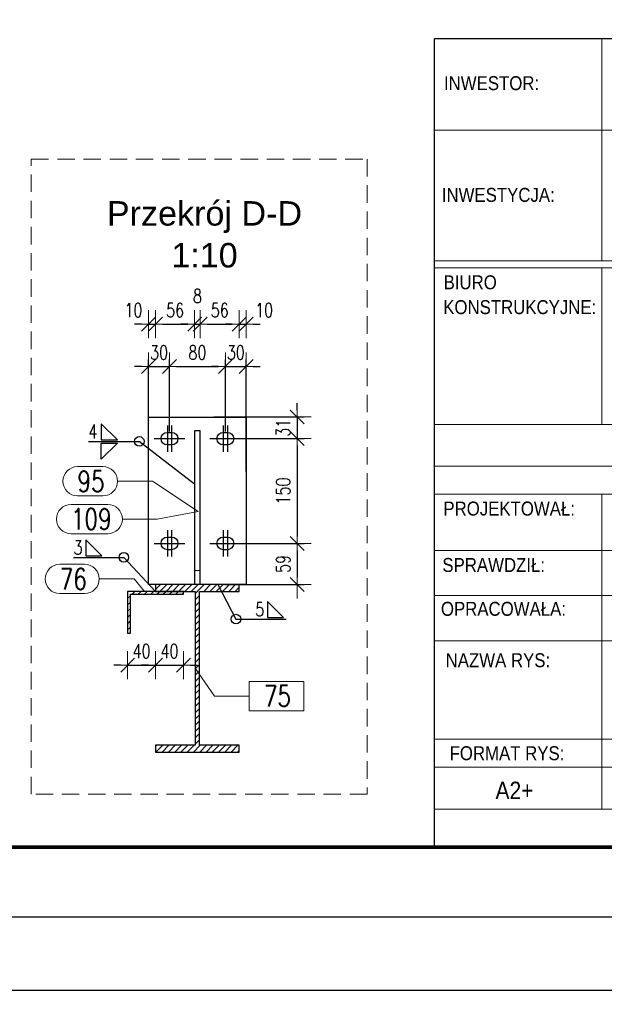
# Model space of a CAD drawing. Header units: millimetres. Extents: x 3536 to 4290, y 11030 to 11491.
# Tile 92 of 102: x 4109 to 4192, y 11030 to 11171. Entities that reach past the tile are written whole.
import ezdxf
from ezdxf.enums import TextEntityAlignment as Align

# ---------------------------------------------------------------- set-up
doc = ezdxf.new("R2010")
doc.units = ezdxf.units.MM
doc.header["$LTSCALE"] = 10
doc.linetypes.add('HIDDEN', pattern=[0.375, 0.25, -0.125])
doc.linetypes.add('MITTE', pattern=[2, 1.25, -0.25, 0.25, -0.25])
doc.layers.get('Defpoints').update_dxf_attribs({"color": 1})
doc.layers.add('_FORMATKA', color=8, linetype='Continuous', plot=False)
for name, color, linetype, lineweight in [('_RAMKA', 7, 'Continuous', 35), ('PS_DIM', 4, 'Continuous', 13), ('PS_Hatch', 3, 'Continuous', 9), ('PS_Hidden', 2, 'HIDDEN', 9), ('PS_Pos', 1, 'Continuous', 15), ('PS_SOLID', 7, 'Continuous', 30), ('PS_TEXT', 3, 'Continuous', 18)]:
    doc.layers.add(name, color=color, linetype=linetype, lineweight=lineweight)
for name, color, linetype in [('_tabelka', 7, 'Continuous'), ('PS_MID', 5, 'MITTE'), ('PS_WELD', 1, 'Continuous')]:
    doc.layers.add(name, color=color, linetype=linetype)
doc.styles.add('ARIAL', font='arial.ttf')
doc.styles.add('gil', font='txt', dxfattribs={"width": 0.9})
doc.styles.add('simplex', font='simplex.shx', dxfattribs={"width": 0.75})
doc.dimstyles.new('1_10_PRZ', dxfattribs={"dimtxt": 2, "dimasz": 1, "dimexe": 2, "dimexo": 5, "dimgap": 1, "dimtad": 1, "dimdec": 0, "dimlfac": 10, "dimtxsty": 'simplex', "dimblk": 'dimznak', "dimcen": 2, "dimse1": 1, "dimse2": 1, "dimclrt": 3, "dimadec": 1, "dimazin": 0, "dimtfac": 1, "dimtdec": 0, "dimtix": 1, "dimtmove": 2, "dimatfit": 3, "dimldrblk": 'dim-grot', "dimfxl": 1, "dimarcsym": 0})
doc.dimstyles.new('1_10_SC', dxfattribs={"dimtxt": 2, "dimasz": 1, "dimexe": 1, "dimexo": 1, "dimgap": 1, "dimtad": 1, "dimdec": 0, "dimlfac": 10, "dimtxsty": 'simplex', "dimblk": 'dimznak', "dimcen": 2, "dimclrd": 256, "dimclre": 256, "dimclrt": 3, "dimadec": 1, "dimazin": 0, "dimtfac": 1, "dimtdec": 0, "dimtix": 1, "dimtmove": 2, "dimatfit": 3, "dimldrblk": 'dim-grot', "dimfxl": 1, "dimarcsym": 0})
pattern_1 = [(45, (0, -24.6813), (-0.449012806, 0.449012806), [])]

# ---------------------------------------------------------------- blocks, each defined once
blk = doc.blocks.new('dimznak')
at = {"color": 0}
for points in [[(0, 2), (0, -2)], [(-2, 0), (2, 0)]]:
    blk.add_lwpolyline(points, dxfattribs=at)
at = {"color": 2}
blk.add_lwpolyline([(1, 1), (-1, -1)], dxfattribs=at)
blk = doc.blocks.new('*D9')
at = {"layer": 'Defpoints', "color": 0, "transparency": 16777216}
for p in [(3537.94, 11042.15), (4287.94, 11042.15), (4287.94, 11031.64)]:
    blk.add_point(p, dxfattribs=at)
at = {"layer": 'PS_DIM', "color": 0, "lineweight": -2, "transparency": 16777216}
blk.add_line((3538.94, 11031.64), (4286.94, 11031.64), dxfattribs=at)
at = {"layer": 'PS_DIM', "color": 0, "lineweight": -2, "transparency": 16777216, "rotation": 180}
blk.add_blockref('dimznak', (3537.94, 11031.64), dxfattribs=at)
at = {"layer": 'PS_DIM', "color": 0, "lineweight": -2, "transparency": 16777216}
blk.add_blockref('dimznak', (4287.94, 11031.64), dxfattribs=at)
at = {"layer": 'PS_DIM', "color": 3, "transparency": 16777216, "insert": (3912.94, 11033.64), "char_height": 2, "attachment_point": 5, "style": 'simplex'}
blk.add_mtext('7500', dxfattribs=at)
blk = doc.blocks.new('dim-grot')
blk.add_hatch(color=256).paths.add_polyline_path([(0, 0), (-2, 0.5), (-2, -0.5)])
blk.add_lwpolyline([(0, 0), (-2, 0.5), (-2, -0.5), (0, 0)])
blk = doc.blocks.new('tabela_rys')
at = {"layer": '_tabelka', "color": 251, "lineweight": 15}
for p, q in [((45.62, 123.55), (45.62, 91.73)), ((21.62, 110.45), (131.62, 110.45)), ((21.62, 91.73), (131.62, 91.73)), ((21.62, 91.73), (131.62, 91.73)), ((21.62, 91.73), (131.62, 91.73)), ((131.62, 90.73), (21.62, 90.73)), ((45.62, 68.32), (45.62, 90.73)), ((21.62, 68.32), (131.48, 68.32)), ((131.62, 62.32), (21.62, 62.32)), ((21.62, 58.32), (131.62, 58.32)), ((21.62, 58.32), (131.62, 58.32)), ((45.62, 58.32), (45.62, 37.33)), ((21.62, 50.24), (131.62, 50.24)), ((21.62, 43.79), (131.62, 43.79)), ((21.62, 37.33), (131.62, 37.33)), ((21.62, 37.33), (131.62, 37.33)), ((21.62, 37.33), (131.62, 37.33)), ((21.62, 37.33), (131.62, 37.33)), ((21.62, 37.33), (131.62, 37.33)), ((21.62, 37.33), (131.62, 37.33)), ((21.62, 37.33), (131.62, 37.33)), ((21.62, 37.33), (131.62, 37.33)), ((45.62, 37.33), (45.62, 23.22)), ((21.62, 23.22), (131.62, 23.22)), ((131.62, 23.22), (21.62, 23.22)), ((45.62, 23.22), (45.62, 13.22)), ((21.62, 19.22), (131.62, 19.22)), ((21.62, 13.22), (131.62, 13.22))]:
    blk.add_line(p, q, dxfattribs=at)
at = {"layer": '_tabelka', "color": 251, "lineweight": 30}
blk.add_lwpolyline([(131.62, 123.55), (21.62, 123.55), (21.62, 7.77), (131.62, 7.77)], close=True, dxfattribs=at)
at = {"layer": '_tabelka', "color": 12, "style": 'gil', "width": 0.9}
for s, p in [('INWESTOR:', (29.83, 117.19)), ('INWESTYCJA:', (30.79, 101.19)), ('BIURO', (26.77, 88.67)), ('KONSTRUKCYJNE:', (33.87, 85.11)), ('PROJEKTOWAŁ: ', (32.69, 56.26)), ('SPRAWDZIŁ: ', (30.47, 48.18)), ('OPRACOWAŁA: ', (31.87, 41.9)), ('NAZWA RYS:', (30.74, 34.54))]:
    blk.add_text(s, height=2, dxfattribs=at).set_placement(p, align=Align.MIDDLE)
at = {"layer": '_tabelka', "color": 251, "style": 'gil', "width": 0.9}
blk.add_text('FORMAT RYS:', height=2, dxfattribs=at).set_placement((32.04, 21.22), align=Align.MIDDLE)
at = {"layer": '_tabelka', "color": 7, "style": 'gil', "width": 0.9}
for p in [(47.79, 34.83), (47.79, 30.29), (47.79, 26.06)]:
    blk.add_attdef('NAZWA_RYS:', text='', height=2.5, dxfattribs=at).set_placement(p, align=Align.MIDDLE_LEFT)
blk.add_attdef('FORMAT', text='', height=2.5, dxfattribs=at).set_placement((33.12, 15.91), align=Align.MIDDLE)
at = {"layer": '_tabelka', "color": 7, "style": 'gil', "width": 0.9, "flags": 8}
for tag, p in [('DATA', (61.11, 15.91)), ('SKALA', (87.85, 15.91)), ('NR_RYSUNKU', (117.18, 15.91))]:
    blk.add_attdef(tag, text='', height=2.5, dxfattribs=at).set_placement(p, align=Align.MIDDLE)
blk = doc.blocks.new('*X238', base_point=(3806.53, 11144.87, -14.5))
at = {"layer": 'PS_SOLID', "color": 7, "linetype": 'Continuous'}
for p, q in [((3876.73, 11156.87, -20.5), (3876.73, 11155.89, -20.5)), ((3876.73, 11156.87, -8.5), (3876.73, 11156.87, -20.5)), ((3876.73, 11155.89, -8.5), (3876.73, 11156.87, -8.5)), ((3876.73, 11155.89, -14.81), (3876.73, 11133.85, -14.81)), ((3876.73, 11155.89, -20.5), (3876.73, 11155.89, -14.81)), ((3876.73, 11155.89, -14.19), (3876.73, 11155.89, -8.5)), ((3876.73, 11133.85, -14.19), (3876.73, 11155.89, -14.19)), ((3876.73, 11133.85, -20.5), (3876.73, 11132.87, -20.5)), ((3876.73, 11133.85, -14.81), (3876.73, 11133.85, -20.5)), ((3876.73, 11133.85, -8.5), (3876.73, 11133.85, -14.19)), ((3876.73, 11132.87, -8.5), (3876.73, 11133.85, -8.5)), ((3876.73, 11132.87, -20.5), (3876.73, 11132.87, -8.5))]:
    blk.add_line(p, q, dxfattribs=at)
blk = doc.blocks.new('*X239', base_point=(3812.65, 11152.89, -20.5))
at = {"layer": 'PS_SOLID', "color": 7, "linetype": 'Continuous'}
for p, q in [((3876.73, 11155.89, -24.5), (3876.73, 11149.89, -24.5)), ((3876.73, 11155.89, -16.5), (3876.73, 11155.89, -24.5)), ((3876.73, 11155.49, -16.5), (3876.73, 11155.89, -16.5)), ((3876.73, 11155.49, -24.1), (3876.73, 11155.49, -16.5)), ((3876.73, 11149.89, -24.1), (3876.73, 11155.49, -24.1)), ((3876.73, 11149.89, -24.5), (3876.73, 11149.89, -24.1))]:
    blk.add_line(p, q, dxfattribs=at)
blk = doc.blocks.new('*X240', base_point=(3893.4, 11156.87, -14.5))
at = {"layer": 'PS_SOLID', "color": 7, "linetype": 'Continuous'}
for p, q in [((3876.73, 11180.87, -7.5), (3876.73, 11156.87, -7.5)), ((3876.73, 11180.87, -21.5), (3876.73, 11180.87, -7.5)), ((3876.73, 11156.87, -21.5), (3876.73, 11180.87, -21.5)), ((3876.73, 11178.67, -10.8), (3876.73, 11178.67, -10.2)), ((3876.73, 11178.67, -18.8), (3876.73, 11178.67, -18.2)), ((3876.73, 11176.87, -10.2), (3876.73, 11176.87, -10.8)), ((3876.73, 11176.87, -18.2), (3876.73, 11176.87, -18.8)), ((3876.73, 11163.67, -18.8), (3876.73, 11163.67, -18.2)), ((3876.73, 11163.67, -10.8), (3876.73, 11163.67, -10.2)), ((3876.73, 11161.87, -18.2), (3876.73, 11161.87, -18.8)), ((3876.73, 11161.87, -10.2), (3876.73, 11161.87, -10.8)), ((3876.73, 11156.87, -7.5), (3876.73, 11156.87, -8.5)), ((3876.73, 11156.87, -20.5), (3876.73, 11156.87, -21.5))]:
    blk.add_line(p, q, dxfattribs=at)
at = {"layer": 'PS_SOLID', "color": 7, "linetype": 'Continuous', "extrusion": (1, 0, 0)}
for centre, start, end in [((11177.77, -10.8, 3876.73), 180, 0), ((11177.77, -10.2, 3876.73), 0, 180), ((11177.77, -18.8, 3876.73), 180, 0), ((11177.77, -18.2, 3876.73), 0, 180), ((11162.77, -18.8, 3876.73), 180, 0), ((11162.77, -18.2, 3876.73), 0, 180), ((11162.77, -10.8, 3876.73), 180, 0), ((11162.77, -10.2, 3876.73), 0, 180)]:
    blk.add_arc(centre, 0.9, start, end, dxfattribs=at)
blk = doc.blocks.new('*D241')
at = {"layer": 'Defpoints', "color": 0, "transparency": 16777216}
for p in [(4124, 11088.78), (4128, 11088.78), (4128, 11078.2)]:
    blk.add_point(p, dxfattribs=at)
at = {"layer": 'PS_DIM', "color": 0, "lineweight": -2, "transparency": 16777216}
for p, q in [((4123, 11078.2), (4122, 11078.2)), ((4124, 11078.2), (4128, 11078.2)), ((4129, 11078.2), (4130, 11078.2))]:
    blk.add_line(p, q, dxfattribs=at)
blk.add_blockref('dimznak', (4124, 11078.2), dxfattribs=at)
at = {"layer": 'PS_DIM', "color": 0, "lineweight": -2, "transparency": 16777216, "rotation": 180}
blk.add_blockref('dimznak', (4128, 11078.2), dxfattribs=at)
at = {"layer": 'PS_DIM', "color": 3, "transparency": 16777216, "insert": (4126, 11080.2), "char_height": 2, "attachment_point": 5, "style": 'simplex'}
blk.add_mtext('40', dxfattribs=at)
blk = doc.blocks.new('*D242')
at = {"layer": 'Defpoints', "color": 0, "transparency": 16777216}
for p in [(4128, 11088.78), (4132, 11088.38), (4132, 11078.2)]:
    blk.add_point(p, dxfattribs=at)
at = {"layer": 'PS_DIM', "color": 0, "lineweight": -2, "transparency": 16777216}
for p, q in [((4127, 11078.2), (4126, 11078.2)), ((4128, 11078.2), (4132, 11078.2)), ((4133, 11078.2), (4134, 11078.2))]:
    blk.add_line(p, q, dxfattribs=at)
blk.add_blockref('dimznak', (4128, 11078.2), dxfattribs=at)
at = {"layer": 'PS_DIM', "color": 0, "lineweight": -2, "transparency": 16777216, "rotation": 180}
blk.add_blockref('dimznak', (4132, 11078.2), dxfattribs=at)
at = {"layer": 'PS_DIM', "color": 3, "transparency": 16777216, "insert": (4130, 11080.2), "char_height": 2, "attachment_point": 5, "style": 'simplex'}
blk.add_mtext('40', dxfattribs=at)
blk = doc.blocks.new('*D243')
at = {"layer": 'Defpoints', "color": 0, "transparency": 16777216}
for p in [(4130, 11120.99), (4130, 11110.66), (4127, 11107.31)]:
    blk.add_point(p, dxfattribs=at)
at = {"layer": 'PS_DIM', "lineweight": -2, "transparency": 16777216}
for p, q in [((4127, 11108.31), (4127, 11121.99)), ((4130, 11111.66), (4130, 11121.99)), ((4126, 11120.99), (4125, 11120.99)), ((4127, 11120.99), (4130, 11120.99)), ((4131, 11120.99), (4132, 11120.99))]:
    blk.add_line(p, q, dxfattribs=at)
blk.add_blockref('dimznak', (4127, 11120.99), dxfattribs=at)
at = {"layer": 'PS_DIM', "lineweight": -2, "transparency": 16777216, "rotation": 180}
blk.add_blockref('dimznak', (4130, 11120.99), dxfattribs=at)
at = {"layer": 'PS_DIM', "color": 3, "transparency": 16777216, "insert": (4128.5, 11122.99), "char_height": 2, "attachment_point": 5, "style": 'simplex'}
blk.add_mtext('30', dxfattribs=at)
blk = doc.blocks.new('*D244')
at = {"layer": 'Defpoints', "color": 0, "transparency": 16777216}
for p in [(4138, 11120.99), (4130, 11110.66), (4138, 11110.66)]:
    blk.add_point(p, dxfattribs=at)
at = {"layer": 'PS_DIM', "lineweight": -2, "transparency": 16777216}
for p, q in [((4130, 11111.66), (4130, 11121.99)), ((4138, 11111.66), (4138, 11121.99)), ((4131, 11120.99), (4137, 11120.99))]:
    blk.add_line(p, q, dxfattribs=at)
at = {"layer": 'PS_DIM', "lineweight": -2, "transparency": 16777216, "rotation": 180}
blk.add_blockref('dimznak', (4130, 11120.99), dxfattribs=at)
at = {"layer": 'PS_DIM', "lineweight": -2, "transparency": 16777216}
blk.add_blockref('dimznak', (4138, 11120.99), dxfattribs=at)
at = {"layer": 'PS_DIM', "color": 3, "transparency": 16777216, "insert": (4134, 11122.99), "char_height": 2, "attachment_point": 5, "style": 'simplex'}
blk.add_mtext('80', dxfattribs=at)
blk = doc.blocks.new('*D245')
at = {"layer": 'Defpoints', "color": 0, "transparency": 16777216}
for p in [(4141, 11120.99), (4138, 11110.66), (4141, 11104.93)]:
    blk.add_point(p, dxfattribs=at)
at = {"layer": 'PS_DIM', "lineweight": -2, "transparency": 16777216}
for p, q in [((4138, 11111.66), (4138, 11121.99)), ((4141, 11105.93), (4141, 11121.99)), ((4137, 11120.99), (4136, 11120.99)), ((4138, 11120.99), (4141, 11120.99)), ((4142, 11120.99), (4143, 11120.99))]:
    blk.add_line(p, q, dxfattribs=at)
blk.add_blockref('dimznak', (4138, 11120.99), dxfattribs=at)
at = {"layer": 'PS_DIM', "lineweight": -2, "transparency": 16777216, "rotation": 180}
blk.add_blockref('dimznak', (4141, 11120.99), dxfattribs=at)
at = {"layer": 'PS_DIM', "color": 3, "transparency": 16777216, "insert": (4139.5, 11122.99), "char_height": 2, "attachment_point": 5, "style": 'simplex'}
blk.add_mtext('30', dxfattribs=at)
blk = doc.blocks.new('*D246')
at = {"layer": 'Defpoints', "color": 0, "transparency": 16777216}
for p in [(4128, 11127.05), (4127, 11089.76), (4128, 11089.76)]:
    blk.add_point(p, dxfattribs=at)
at = {"layer": 'PS_DIM', "color": 0, "lineweight": -2, "transparency": 16777216}
for p, q in [((4126, 11127.05), (4125, 11127.05)), ((4127, 11127.05), (4128, 11127.05)), ((4129, 11127.05), (4130, 11127.05))]:
    blk.add_line(p, q, dxfattribs=at)
blk.add_blockref('dimznak', (4127, 11127.05), dxfattribs=at)
at = {"layer": 'PS_DIM', "color": 0, "lineweight": -2, "transparency": 16777216, "rotation": 180}
blk.add_blockref('dimznak', (4128, 11127.05), dxfattribs=at)
at = {"layer": 'PS_DIM', "color": 3, "transparency": 16777216, "insert": (4124.83, 11129.05), "char_height": 2, "attachment_point": 5, "style": 'simplex'}
blk.add_mtext('10', dxfattribs=at)
blk = doc.blocks.new('*D247')
at = {"layer": 'Defpoints', "color": 0, "transparency": 16777216}
for p in [(4133.6, 11127.05), (4133.6, 11104.13), (4128, 11089.76)]:
    blk.add_point(p, dxfattribs=at)
at = {"layer": 'PS_DIM', "color": 0, "lineweight": -2, "transparency": 16777216}
blk.add_line((4129, 11127.05), (4132.6, 11127.05), dxfattribs=at)
at = {"layer": 'PS_DIM', "color": 0, "lineweight": -2, "transparency": 16777216, "rotation": 180}
blk.add_blockref('dimznak', (4128, 11127.05), dxfattribs=at)
at = {"layer": 'PS_DIM', "color": 0, "lineweight": -2, "transparency": 16777216}
blk.add_blockref('dimznak', (4133.6, 11127.05), dxfattribs=at)
at = {"layer": 'PS_DIM', "color": 3, "transparency": 16777216, "insert": (4130.8, 11129.05), "char_height": 2, "attachment_point": 5, "style": 'simplex'}
blk.add_mtext('56', dxfattribs=at)
blk = doc.blocks.new('*D248')
at = {"layer": 'Defpoints', "color": 0, "transparency": 16777216}
for p in [(4134.4, 11127.05), (4133.6, 11104.13), (4134.4, 11104.13)]:
    blk.add_point(p, dxfattribs=at)
at = {"layer": 'PS_DIM', "color": 0, "lineweight": -2, "transparency": 16777216}
for p, q in [((4132.6, 11127.05), (4131.6, 11127.05)), ((4133.6, 11127.05), (4134.4, 11127.05)), ((4135.4, 11127.05), (4136.4, 11127.05))]:
    blk.add_line(p, q, dxfattribs=at)
blk.add_blockref('dimznak', (4133.6, 11127.05), dxfattribs=at)
at = {"layer": 'PS_DIM', "color": 0, "lineweight": -2, "transparency": 16777216, "rotation": 180}
blk.add_blockref('dimznak', (4134.4, 11127.05), dxfattribs=at)
at = {"layer": 'PS_DIM', "color": 3, "transparency": 16777216, "insert": (4134, 11131.09), "char_height": 2, "attachment_point": 5, "style": 'simplex'}
blk.add_mtext('8', dxfattribs=at)
blk = doc.blocks.new('*D249')
at = {"layer": 'Defpoints', "color": 0, "transparency": 16777216}
for p in [(4140, 11127.05), (4134.4, 11104.13), (4140, 11088.78)]:
    blk.add_point(p, dxfattribs=at)
at = {"layer": 'PS_DIM', "color": 0, "lineweight": -2, "transparency": 16777216}
blk.add_line((4135.4, 11127.05), (4139, 11127.05), dxfattribs=at)
at = {"layer": 'PS_DIM', "color": 0, "lineweight": -2, "transparency": 16777216, "rotation": 180}
blk.add_blockref('dimznak', (4134.4, 11127.05), dxfattribs=at)
at = {"layer": 'PS_DIM', "color": 0, "lineweight": -2, "transparency": 16777216}
blk.add_blockref('dimznak', (4140, 11127.05), dxfattribs=at)
at = {"layer": 'PS_DIM', "color": 3, "transparency": 16777216, "insert": (4137.2, 11129.05), "char_height": 2, "attachment_point": 5, "style": 'simplex'}
blk.add_mtext('56', dxfattribs=at)
blk = doc.blocks.new('*D250')
at = {"layer": 'Defpoints', "color": 0, "transparency": 16777216}
for p in [(4141, 11127.05), (4141, 11091.06), (4140, 11088.78)]:
    blk.add_point(p, dxfattribs=at)
at = {"layer": 'PS_DIM', "color": 0, "lineweight": -2, "transparency": 16777216}
for p, q in [((4139, 11127.05), (4138, 11127.05)), ((4140, 11127.05), (4141, 11127.05)), ((4142, 11127.05), (4143, 11127.05))]:
    blk.add_line(p, q, dxfattribs=at)
blk.add_blockref('dimznak', (4140, 11127.05), dxfattribs=at)
at = {"layer": 'PS_DIM', "color": 0, "lineweight": -2, "transparency": 16777216, "rotation": 180}
blk.add_blockref('dimznak', (4141, 11127.05), dxfattribs=at)
at = {"layer": 'PS_DIM', "color": 3, "transparency": 16777216, "insert": (4143.55, 11129.05), "char_height": 2, "attachment_point": 5, "style": 'simplex'}
blk.add_mtext('10', dxfattribs=at)
blk = doc.blocks.new('*D251')
at = {"layer": 'Defpoints', "color": 0, "transparency": 16777216}
for p in [(4135.36, 11113.76), (4135.8, 11110.66), (4148.29, 11110.66)]:
    blk.add_point(p, dxfattribs=at)
at = {"layer": 'PS_DIM', "lineweight": -2, "transparency": 16777216}
for p, q in [((4148.29, 11114.76), (4148.29, 11115.76)), ((4136.36, 11113.76), (4149.29, 11113.76)), ((4148.29, 11113.76), (4148.29, 11110.66)), ((4136.8, 11110.66), (4149.29, 11110.66)), ((4148.29, 11109.66), (4148.29, 11108.66))]:
    blk.add_line(p, q, dxfattribs=at)
for p, rotation in [((4148.29, 11113.76), 270), ((4148.29, 11110.66), 90)]:
    blk.add_blockref('dimznak', p, dxfattribs=dict(at, rotation=rotation))
at = {"layer": 'PS_DIM', "color": 3, "transparency": 16777216, "insert": (4146.29, 11112.21), "char_height": 2, "attachment_point": 5, "rotation": 90, "style": 'simplex'}
blk.add_mtext('31', dxfattribs=at)
blk = doc.blocks.new('*D252')
at = {"layer": 'Defpoints', "color": 0, "transparency": 16777216}
for p in [(4135.8, 11110.66), (4135.8, 11095.66), (4148.29, 11095.66)]:
    blk.add_point(p, dxfattribs=at)
at = {"layer": 'PS_DIM', "lineweight": -2, "transparency": 16777216}
for p, q in [((4136.8, 11110.66), (4149.29, 11110.66)), ((4148.29, 11109.66), (4148.29, 11096.66)), ((4136.8, 11095.66), (4149.29, 11095.66))]:
    blk.add_line(p, q, dxfattribs=at)
for p, rotation in [((4148.29, 11110.66), 90), ((4148.29, 11095.66), 270)]:
    blk.add_blockref('dimznak', p, dxfattribs=dict(at, rotation=rotation))
at = {"layer": 'PS_DIM', "color": 3, "transparency": 16777216, "insert": (4146.29, 11103.16), "char_height": 2, "attachment_point": 5, "rotation": 90, "style": 'simplex'}
blk.add_mtext('150', dxfattribs=at)
blk = doc.blocks.new('*D253')
at = {"layer": 'Defpoints', "color": 0, "transparency": 16777216}
for p in [(4135.8, 11095.66), (4136.94, 11089.76), (4148.29, 11089.76)]:
    blk.add_point(p, dxfattribs=at)
at = {"layer": 'PS_DIM', "lineweight": -2, "transparency": 16777216}
for p, q in [((4136.8, 11095.66), (4149.29, 11095.66)), ((4148.29, 11094.66), (4148.29, 11090.76)), ((4137.94, 11089.76), (4149.29, 11089.76))]:
    blk.add_line(p, q, dxfattribs=at)
for p, rotation in [((4148.29, 11095.66), 90), ((4148.29, 11089.76), 270)]:
    blk.add_blockref('dimznak', p, dxfattribs=dict(at, rotation=rotation))
at = {"layer": 'PS_DIM', "color": 3, "transparency": 16777216, "insert": (4146.29, 11092.71), "char_height": 2, "attachment_point": 5, "rotation": 90, "style": 'simplex'}
blk.add_mtext('59', dxfattribs=at)
blk = doc.blocks.new('Przekrój')
at = {"layer": 'PS_DIM', "style": 'ARIAL', "flags": 4}
for tag, p in [('PRZEKRÓJ', (7.89, 7.75)), ('SKALA', (7.89, 1.75))]:
    blk.add_attdef(tag, text='', height=3.5, dxfattribs=at).set_placement(p, align=Align.MIDDLE_CENTER)
blk = doc.blocks.new('*X838')
at = {"color": 1}
for p, q in [((4115.89, 11101.24), (4121.14, 11101.24)), ((4134.09, 11100.21), (4128.24, 11099.14)), ((4123.24, 11099.14), (4128.24, 11099.14)), ((4115.89, 11097.04), (4121.14, 11097.04))]:
    blk.add_line(p, q, dxfattribs=at)
for centre, start, end in [((4115.89, 11099.14), 90, 270), ((4121.14, 11099.14), 270, 90)]:
    blk.add_arc(centre, 2.1, start, end, dxfattribs=at)
at = {"color": 2, "style": 'simplex', "width": 0.75}
blk.add_text('109', height=3, dxfattribs=at).set_placement((4115.89, 11097.64))
blk = doc.blocks.new('*X839')
at = {"color": 1}
for p, q in [((4116.82, 11106.65), (4120.46, 11106.65)), ((4122.56, 11104.55), (4127.56, 11104.55)), ((4134.09, 11100.21), (4127.56, 11104.55)), ((4116.82, 11102.45), (4120.46, 11102.45))]:
    blk.add_line(p, q, dxfattribs=at)
for centre, start, end in [((4116.82, 11104.55), 90, 270), ((4120.46, 11104.55), 270, 90)]:
    blk.add_arc(centre, 2.1, start, end, dxfattribs=at)
at = {"color": 2, "style": 'simplex', "width": 0.75}
blk.add_text('95', height=3, dxfattribs=at).set_placement((4116.82, 11103.05))
blk = doc.blocks.new('*X840')
at = {"color": 1}
for p, q in [((4114.28, 11092.66), (4117.82, 11092.66)), ((4119.92, 11090.56), (4124.92, 11090.56)), ((4126.41, 11088.78), (4124.92, 11090.56)), ((4114.28, 11088.46), (4117.82, 11088.46))]:
    blk.add_line(p, q, dxfattribs=at)
for centre, start, end in [((4114.28, 11090.56), 90, 270), ((4117.82, 11090.56), 270, 90)]:
    blk.add_arc(centre, 2.1, start, end, dxfattribs=at)
at = {"color": 2, "style": 'simplex', "width": 0.75}
blk.add_text('76', height=3, dxfattribs=at).set_placement((4114.28, 11089.06))
blk = doc.blocks.new('*X841')
at = {"color": 1}
for p, q in [((4133.69, 11077.76), (4136.43, 11073.78)), ((4149.27, 11075.88), (4141.43, 11075.88)), ((4141.43, 11075.88), (4141.43, 11071.68)), ((4149.27, 11071.68), (4149.27, 11075.88)), ((4136.43, 11073.78), (4141.43, 11073.78)), ((4141.43, 11071.68), (4149.27, 11071.68))]:
    blk.add_line(p, q, dxfattribs=at)
at = {"color": 30, "style": 'simplex', "width": 0.75}
blk.add_text('75', height=3, dxfattribs=at).set_placement((4143.53, 11072.28))
blk = doc.blocks.new('*X842')
at = {"color": 2}
for p, q in [((4122.52, 11110.49), (4120.22, 11112.79)), ((4120.22, 11112.79), (4120.22, 11110.49)), ((4120.22, 11110.49), (4122.52, 11110.49)), ((4120.22, 11110.03), (4122.52, 11110.03)), ((4122.52, 11110.03), (4120.22, 11107.73)), ((4120.22, 11107.73), (4120.22, 11110.03))]:
    blk.add_line(p, q, dxfattribs=at)
at = {"color": 9}
for p in [(4118.38, 11110.26), (4133.6, 11104.13)]:
    blk.add_line(p, (4125.66, 11110.26), dxfattribs=at)
blk.add_circle((4125.66, 11110.26), 0.69, dxfattribs=at)
at = {"color": 3, "style": 'simplex', "width": 0.75}
blk.add_text('4', height=2, dxfattribs=at).set_placement((4118.38, 11110.66))
blk = doc.blocks.new('*X843')
at = {"color": 9}
for p, q in [((4136.94, 11089.76), (4139.52, 11084.81)), ((4139.52, 11084.81), (4146.73, 11084.81))]:
    blk.add_line(p, q, dxfattribs=at)
at = {"color": 3}
for p, q in [((4146.34, 11085.04), (4144.04, 11087.34)), ((4144.04, 11087.34), (4144.04, 11085.04)), ((4144.04, 11085.04), (4146.34, 11085.04))]:
    blk.add_line(p, q, dxfattribs=at)
at = {"color": 9}
blk.add_circle((4139.52, 11084.81), 0.69, dxfattribs=at)
at = {"color": 2, "style": 'simplex', "width": 0.75}
blk.add_text('5', height=2, dxfattribs=at).set_placement((4142.28, 11085.21))
blk = doc.blocks.new('*X844')
at = {"color": 3}
for p, q in [((4120.3, 11093.88), (4118, 11096.18)), ((4118, 11096.18), (4118, 11093.88)), ((4118, 11093.88), (4120.3, 11093.88))]:
    blk.add_line(p, q, dxfattribs=at)
at = {"color": 9}
for p in [(4116.24, 11093.65), (4128, 11088.78)]:
    blk.add_line(p, (4123.45, 11093.65), dxfattribs=at)
blk.add_circle((4123.45, 11093.65), 0.69, dxfattribs=at)
at = {"color": 2, "style": 'simplex', "width": 0.75}
blk.add_text('3', height=2, dxfattribs=at).set_placement((4116.24, 11094.05))

msp = doc.modelspace()

# ---------------------------------------------------------------- hatches: boundary and pattern name
at = {"layer": 'PS_Hatch'}
h = msp.add_hatch(dxfattribs=at)
h.set_pattern_fill('ANSI31', color=256, scale=0.2, style=0)
h.set_pattern_definition(pattern_1)
h.paths.add_polyline_path([(4127.995, 11065.756), (4139.995, 11065.756), (4139.995, 11066.736), (4134.305, 11066.736), (4134.305, 11088.776), (4139.995, 11088.776), (4139.995, 11089.756), (4127.995, 11089.756), (4127.995, 11088.776), (4133.685, 11088.776), (4133.685, 11066.736), (4127.995, 11066.736)])
h = msp.add_hatch(dxfattribs=at)
h.set_pattern_fill('ANSI31', color=256, scale=0.2, style=0)
h.set_pattern_definition(pattern_1)
h.paths.add_polyline_path([(4123.995, 11082.776), (4124.395, 11082.776), (4124.395, 11088.376), (4131.995, 11088.376), (4131.995, 11088.776), (4123.995, 11088.776)])

# ---------------------------------------------------------------- linework, layer by layer
at = {"layer": '_FORMATKA', "lineweight": -3}
msp.add_lwpolyline([(3537.939, 11042.152), (4287.939, 11042.152), (4287.939, 11462.152), (3537.939, 11462.152)], close=True, dxfattribs=at)
at = {"layer": '_RAMKA', "lineweight": -3, "const_width": 0.5}
msp.add_lwpolyline([(3567.939, 11052.152), (4277.939, 11052.152), (4277.939, 11452.152), (3567.939, 11452.152)], close=True, dxfattribs=at)
at = {"layer": 'PS_Hidden', "color": 2, "linetype": 'HIDDEN', "extrusion": (1, 0, 2.22045e-16)}
msp.add_line((4134.395, 11091.756), (4133.595, 11091.756), dxfattribs=at)
at = {"layer": 'PS_Hidden', "color": 2, "linetype": 'HIDDEN'}
msp.add_lwpolyline([(4110.179, 11150.69), (4158.323, 11150.69), (4158.323, 11059.738), (4110.179, 11059.738)], close=True, dxfattribs=at)
at = {"layer": 'PS_MID', "color": 5, "linetype": 'MITTE', "extrusion": (1, 0, 2.22045e-16)}
for p, q in [((4129.695, 11112.556), (4129.695, 11108.756)), ((4130.295, 11112.556), (4130.295, 11108.756)), ((4137.695, 11112.556), (4137.695, 11108.756)), ((4138.295, 11112.556), (4138.295, 11108.756)), ((4127.795, 11110.656), (4132.195, 11110.656)), ((4135.795, 11110.656), (4140.195, 11110.656)), ((4129.695, 11097.556), (4129.695, 11093.756)), ((4130.295, 11097.556), (4130.295, 11093.756)), ((4137.695, 11097.556), (4137.695, 11093.756)), ((4138.295, 11097.556), (4138.295, 11093.756)), ((4127.795, 11095.656), (4132.195, 11095.656)), ((4135.795, 11095.656), (4140.195, 11095.656))]:
    msp.add_line(p, q, dxfattribs=at)
at = {"layer": 'PS_SOLID', "color": 7, "linetype": 'Continuous', "extrusion": (1, 0, 2.22045e-16)}
for p, q in [((4133.595, 11111.756), (4133.595, 11089.756)), ((4134.395, 11111.756), (4133.595, 11111.756)), ((4134.395, 11089.756), (4134.395, 11111.756))]:
    msp.add_line(p, q, dxfattribs=at)

# ---------------------------------------------------------------- block references
at = {"layer": 'PS_DIM', "color": 7}
ref = msp.add_blockref('tabela_rys', (4146.32, 11044.383), dxfattribs=at)
ref.add_attrib('FORMAT', 'A2+', dxfattribs={"layer": '_tabelka', "color": 7, "height": 2.5, "style": 'gil', "width": 0.9}).set_placement((4179.436, 11060.295), align=Align.MIDDLE)
at = {"layer": 'PS_DIM'}
ref = msp.add_blockref('Przekrój', (4127.124, 11135.174), dxfattribs=at)
ref.add_attrib('PRZEKRÓJ', 'Przekrój D-D', dxfattribs={"layer": 'PS_TEXT', "height": 3.5, "style": 'ARIAL'}).set_placement((4135.01, 11142.924), align=Align.MIDDLE_CENTER)
ref.add_attrib('SKALA', '1:10', dxfattribs={"layer": 'PS_TEXT', "height": 3.5, "style": 'ARIAL'}).set_placement((4135.01, 11136.924), align=Align.MIDDLE_CENTER)
at = {"layer": 'PS_DIM', "extrusion": (1, 0, 2.22045e-16), "rotation": 270}
for name, p in [('*X240', (11089.756, -16.662, 4133.995)), ('*X238', (11077.756, 70.199, 4133.995)), ('*X239', (11085.776, 64.088, 4127.995))]:
    msp.add_blockref(name, p, dxfattribs=at)
at = {"layer": 'PS_Pos'}
for name in ['*X839', '*X838', '*X840', '*X841']:
    msp.add_blockref(name, (0, 0), dxfattribs=at)
at = {"layer": 'PS_WELD'}
for name in ['*X842', '*X844', '*X843']:
    msp.add_blockref(name, (0, 0), dxfattribs=at)

# ---------------------------------------------------------------- dimensions: what is measured, and where the dimension line sits
at = {"layer": 'PS_DIM'}
for base, p1, p2, picture, middle in [((4134.395, 11127.046), (4133.595, 11104.13), (4134.395, 11104.13), '*D248', (4133.995, 11131.091)), ((4127.995, 11127.046), (4126.995, 11089.756), (4127.995, 11089.756), '*D246', (4124.831, 11129.046)), ((4140.995, 11127.046), (4139.995, 11088.776), (4140.995, 11091.062), '*D250', (4143.545, 11129.046))]:
    dim = msp.add_linear_dim(base=base, p1=p1, p2=p2, dimstyle='1_10_PRZ', dxfattribs=at)
    dim.commit()
    dim.dimension.update_dxf_attribs({"geometry": picture, "text_midpoint": middle, "dimtype": 128})
for base, p1, p2, dimstyle, picture, middle in [((4133.595, 11127.046), (4127.995, 11089.756), (4133.595, 11104.13), '1_10_PRZ', '*D247', (4130.795, 11129.046)), ((4139.995, 11127.046), (4134.395, 11104.13), (4139.995, 11088.776), '1_10_PRZ', '*D249', (4137.195, 11129.046)), ((4129.995, 11120.993), (4126.995, 11107.309), (4129.995, 11110.656), '1_10_SC', '*D243', (4128.495, 11122.993)), ((4137.995, 11120.993), (4129.995, 11110.656), (4137.995, 11110.656), '1_10_SC', '*D244', (4133.995, 11122.993)), ((4140.995, 11120.993), (4137.995, 11110.656), (4140.995, 11104.931), '1_10_SC', '*D245', (4139.495, 11122.993)), ((4127.995, 11078.204), (4123.995, 11088.776), (4127.995, 11088.776), '1_10_PRZ', '*D241', (4125.995, 11080.204)), ((4131.995, 11078.204), (4127.995, 11088.776), (4131.995, 11088.376), '1_10_PRZ', '*D242', (4129.995, 11080.204)), ((4287.939, 11031.638), (3537.939, 11042.152), (4287.939, 11042.152), '1_10_PRZ', '*D9', (3912.939, 11033.638))]:
    dim = msp.add_linear_dim(base=base, p1=p1, p2=p2, dimstyle=dimstyle, dxfattribs=at)
    dim.commit()
    dim.dimension.update_dxf_attribs({"geometry": picture, "text_midpoint": middle})
for base, p1, p2, picture, middle in [((4148.287, 11110.656), (4135.364, 11113.756), (4135.795, 11110.656), '*D251', (4146.287, 11112.206)), ((4148.287, 11095.656), (4135.795, 11110.656), (4135.795, 11095.656), '*D252', (4146.287, 11103.156)), ((4148.287, 11089.756), (4135.795, 11095.656), (4136.943, 11089.756), '*D253', (4146.287, 11092.706))]:
    dim = msp.add_linear_dim(base=base, p1=p1, p2=p2, angle=90, dimstyle='1_10_SC', dxfattribs=at)
    dim.commit()
    dim.dimension.update_dxf_attribs({"geometry": picture, "text_midpoint": middle})

doc.saveas('drawing.dxf')
